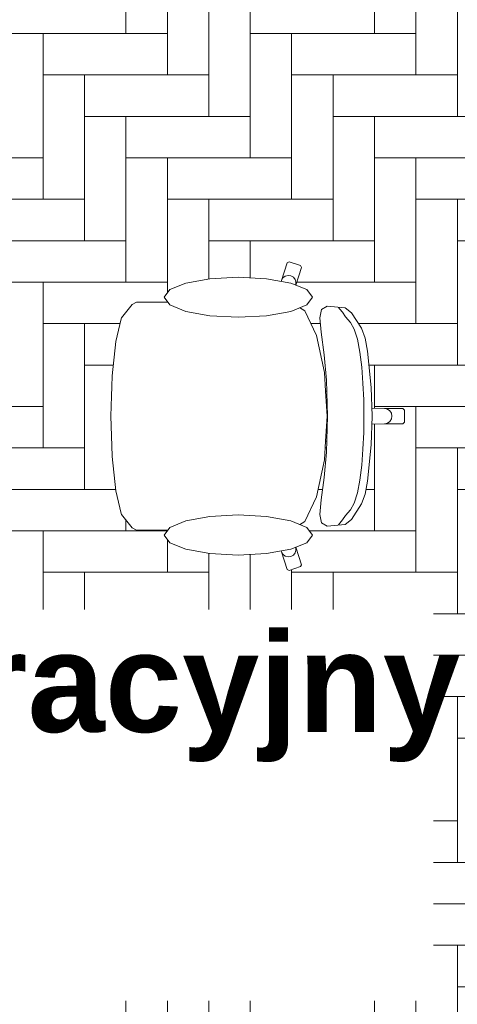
# Model space of a CAD drawing. Header units: millimetres. Extents: x 7523222 to 7678971, y 5352079 to 5786624.
# Tile 74 of 92: x 7561200 to 7562081, y 5775574 to 5777553. Entities that reach past the tile are written whole.
import ezdxf

# ---------------------------------------------------------------- set-up
doc = ezdxf.new("R2010")
doc.units = ezdxf.units.MM
doc.header["$MEASUREMENT"] = 0
doc.linetypes.add('Wipeout_Contour', pattern=[1000, 0, -1000])
for name, color, linetype in [('Nowe_2025-08-14 Strefy', 7, 'Continuous'), ('Nowe_299-A Wymiary opisy PB', 7, 'Continuous'), ('Nowe_320-W Umeblowanie', 7, 'Continuous')]:
    doc.layers.add(name, color=color, linetype=linetype)
for name, color, linetype, lineweight, true_color in [('Nowe_2025-08-14 Strefy_Nr_pióra__234', 7, 'Continuous', 0, 0xe8e8e8), ('Nowe_299-A Wymiary opisy PB_Nr_pióra__45', 7, 'Continuous', 15, 0x40a5ff), ('Nowe_299-A Wymiary opisy PB_Nr_pióra__85', 7, 'Continuous', 13, 0x80c2ff)]:
    doc.layers.add(name, color=color, linetype=linetype, lineweight=lineweight, true_color=true_color)
for name, color, linetype, lineweight in [('Nowe_299-A Wymiary opisy PB_Nr_pióra__6', 5, 'Continuous', 13), ('Nowe_320-W Umeblowanie_Nr_pióra__2', 8, 'Continuous', 13), ('Nowe_Metryczki pomieszczeń Archicada_Nr_pióra__6', 5, 'Continuous', 13)]:
    doc.layers.add(name, color=color, linetype=linetype, lineweight=lineweight)
doc.styles.add('STYL_AUTOMATYCZNY_1', font='arial.ttf')
doc.styles.add('STYL_AUTOMATYCZNY_2', font='arial.ttf')
doc.dimstyles.new('STYL_AUTOMATYCZNY__1', dxfattribs={"dimtxt": 200, "dimasz": 95, "dimexe": 0.18, "dimexo": 0.0625, "dimgap": 0, "dimtad": 1, "dimdec": 1, "dimlfac": 0.1, "dimzin": 0, "dimdsep": 46, "dimtxsty": 'STYL_AUTOMATYCZNY_2', "dimblk": 'ARROWHEAD_2', "dimblk1": 'ARROWHEAD_2', "dimblk2": 'ARROWHEAD_2', "dimcen": 0.09, "dimclrd": 256, "dimclre": 256, "dimclrt": 5, "dimadec": 1, "dimazin": 0, "dimtfac": 1, "dimtdec": 4, "dimtmove": 0, "dimatfit": 3, "dimfxl": 0, "dimtolj": 1, "dimtzin": 0, "dimarcsym": 0})
doc.dimstyles.new('STYL_AUTOMATYCZNY__2', dxfattribs={"dimtxt": 200, "dimasz": 95, "dimexe": 0.18, "dimexo": 0.0625, "dimgap": 0, "dimtad": 1, "dimtih": 1, "dimtoh": 1, "dimdec": 1, "dimlfac": 0.1, "dimzin": 0, "dimdsep": 46, "dimtxsty": 'STYL_AUTOMATYCZNY_2', "dimblk": 'ARROWHEAD_2', "dimblk1": 'ARROWHEAD_2', "dimblk2": 'ARROWHEAD_2', "dimcen": 0.09, "dimclrd": 256, "dimclre": 256, "dimclrt": 5, "dimadec": 1, "dimazin": 0, "dimtfac": 1, "dimtdec": 4, "dimtmove": 0, "dimatfit": 3, "dimfxl": 0, "dimtolj": 1, "dimtzin": 0, "dimarcsym": 0})

# ---------------------------------------------------------------- blocks, each defined once
blk = doc.blocks.new('Pokój administracyjny__4', base_point=(7560576.3, 5775974))
at = {"color": 254, "linetype": 'Wipeout_Contour', "lineweight": 0, "ltscale": 38057500.90258326}
blk.add_wipeout([(7557675.4, 5777738.7), (7557675.4, 5773298.8), (7563436.7, 5773298.8), (7563440.8, 5779362.7)], dxfattribs=at).dxf.layer = 'Nowe_2025-08-14 Strefy'
at = {"layer": 'Nowe_2025-08-14 Strefy_Nr_pióra__234', "linetype": 'Continuous', "lineweight": 0, "true_color": 0xe8e8e8}
h = blk.add_hatch(dxfattribs=at)
h.set_pattern_fill('Posadzka_z_cegieł_na_rąb', color=254, style=0, pattern_type=2)
h.set_pattern_definition([(0, (7560247.15, 5774942.06), (0, 499.98), [333.32, -166.66]), (0, (7560163.8, 5775025.4), (0, 499.98), [333.32, -166.66]), (0, (7560080.5, 5775108.7), (0, 499.98), [333.32, -166.66]), (0, (7559997.16, 5775192.05), (0, 499.98), [333.32, -166.66]), (0, (7559913.83, 5775275.4), (0, 499.98), [333.32, -166.66]), (0, (7559830.5, 5775358.7), (0, 499.98), [333.32, -166.66]), (90, (7560497.14, 5774942.06), (-499.98, 0), [333.32, -166.66]), (90, (7560413.8, 5775025.4), (-499.98, 0), [333.32, -166.66]), (90, (7560330.5, 5775108.7), (-499.98, 0), [333.32, -166.66]), (90, (7560247.15, 5775192.05), (-499.98, 0), [333.32, -166.66]), (90, (7560163.8, 5775275.4), (-499.98, 0), [333.32, -166.66]), (90, (7560080.5, 5775358.7), (-499.98, 0), [333.32, -166.66])])
h.paths.add_polyline_path([(7557675.4, 5777738.7), (7557675.4, 5773298.8), (7563436.7, 5773298.8), (7563440.8, 5779362.7)])
at = {"color": 254, "linetype": 'Wipeout_Contour', "lineweight": 0, "ltscale": 38057680.73991977}
blk.add_wipeout([(7559120.6, 5776366.9), (7559120.6, 5775581.2), (7562032.1, 5775581.2), (7562032.1, 5776366.9)], dxfattribs=at).dxf.layer = 'Nowe_2025-08-14 Strefy'
at = {"layer": 'Nowe_Metryczki pomieszczeń Archicada_Nr_pióra__6', "color": 5, "lineweight": 13, "insert": (7559120.6, 5776321.2), "char_height": 200, "attachment_point": 1, "style": 'STYL_AUTOMATYCZNY_1'}
blk.add_mtext('\\A1;{\\pql;\\pt0,600;\\fArial|b1|i0|c238|p0;\\W1.000000;Pokój administracyjny\\fArial|b1|i0|c238|p0;\\W1.000000;\\A1{\\H.66x;\\S^  ;}\\fArial|b1|i0|c238|p0;\\W1.000000;\\fArial|b1|i0|c238|p0;\\W1.000000;\\A1{\\H.66x;\\S^  ;}}', dxfattribs=at)
blk = doc.blocks.new('Biblioteka__8', base_point=(7556690.6, 5767524.6))
at = {"color": 254, "linetype": 'Wipeout_Contour', "lineweight": 0, "ltscale": 123630718.2130608}
blk.add_wipeout([(7547543, 5764885.4), (7559957.3, 5761392.5), (7560014.5, 5761595.8), (7563422.9, 5765680.5), (7569072.9, 5765680.5), (7569070.3, 5773058.8), (7565093.2, 5773058.8), (7565093.2, 5776112.5), (7563676.7, 5776112.5), (7563676.7, 5773058.8), (7551520.5, 5773058.8), (7549865, 5773043.1), (7547530.7, 5773043.1)], dxfattribs=at).dxf.layer = 'Nowe_2025-08-14 Strefy'
blk = doc.blocks.new('Zestaw biurowy_ liniowy 27[93]', base_point=(7560579, 5777506.2))
at = {"color": 254, "linetype": 'Wipeout_Contour', "lineweight": 0, "ltscale": 275960200.2875348}
blk.add_wipeout([(7561502.2, 5776985.5), (7561466.1, 5776985.5), (7561435.1, 5776985.5), (7561426.5, 5776981), (7561405.3, 5776954.2), (7561404.5, 5776952), (7561393.8, 5776906.1), (7561386.6, 5776837.3), (7561386.5, 5776836.3), (7561384, 5776756.2), (7561974, 5776756.2), (7561974, 5776768.3), (7561971.1, 5776771.3), (7561934.2, 5776771.3), (7561884.3, 5776773.1), (7561884.3, 5776806.5), (7561854.4, 5776806.5), (7561815.7, 5776806.5), (7561813.3, 5776844), (7561797.4, 5776918.4), (7561773.6, 5776968.1), (7561745.8, 5776985.4), (7561755.5, 5777019.6), (7561766.9, 5777055), (7561764.9, 5777058.8), (7561742.2, 5777066.2), (7561738.4, 5777064.3), (7561727, 5777028.9), (7561711.3, 5776985.5)], dxfattribs=at).dxf.layer = 'Nowe_320-W Umeblowanie'
at = {"layer": 'Nowe_320-W Umeblowanie_Nr_pióra__2', "color": 8, "linetype": 'Continuous', "lineweight": 13}
for p, q in [((7561727, 5777028.9), (7561738.4, 5777064.3)), ((7561738.4, 5777064.3), (7561742.2, 5777066.2)), ((7561742.2, 5777066.2), (7561764.9, 5777058.8)), ((7561766.9, 5777055), (7561755.5, 5777019.6)), ((7561764.9, 5777058.8), (7561766.9, 5777055)), ((7561727, 5777028.9), (7561729.9, 5777034)), ((7561729.9, 5777034), (7561734.4, 5777037.7)), ((7561734.4, 5777037.7), (7561740.1, 5777039.3)), ((7561740.1, 5777039.3), (7561745.8, 5777038.6)), ((7561745.8, 5777038.6), (7561750.9, 5777035.7)), ((7561750.9, 5777035.7), (7561754.6, 5777031.1)), ((7561711.3, 5776985.5), (7561727, 5777028.9)), ((7561755.5, 5777019.6), (7561745.8, 5776985.4)), ((7561754.6, 5777031.1), (7561756.1, 5777025.4)), ((7561756.1, 5777025.4), (7561755.5, 5777019.6)), ((7561405.3, 5776954.2), (7561426.5, 5776981)), ((7561426.5, 5776981), (7561435.1, 5776985.5)), ((7561435.1, 5776985.5), (7561466.1, 5776985.5)), ((7561466.1, 5776985.5), (7561502.2, 5776985.5)), ((7561502.2, 5776985.5), (7561711.3, 5776985.5)), ((7561745.6, 5776985.5), (7561711.3, 5776985.5)), ((7561745.6, 5776985.5), (7561745.8, 5776985.4)), ((7561745.8, 5776985.4), (7561773.6, 5776968.1)), ((7561404.5, 5776952), (7561405.3, 5776954.2)), ((7561773.6, 5776968.1), (7561797.4, 5776918.4)), ((7561393.8, 5776906.1), (7561404.5, 5776952)), ((7561797.4, 5776918.4), (7561813.3, 5776844)), ((7561386.6, 5776837.3), (7561393.8, 5776906.1)), ((7561386.5, 5776836.3), (7561386.6, 5776837.3)), ((7561813.3, 5776844), (7561815.7, 5776806.5)), ((7561815.7, 5776806.5), (7561854.4, 5776806.5)), ((7561854.4, 5776806.5), (7561884.3, 5776806.5)), ((7561884.3, 5776806.5), (7561884.3, 5776773.1)), ((7561884.3, 5776773.1), (7561934.2, 5776771.3)), ((7561934.2, 5776771.3), (7561939.9, 5776770.2)), ((7561934.2, 5776771.3), (7561971.1, 5776771.3)), ((7561939.9, 5776770.2), (7561944.7, 5776766.9)), ((7561971.1, 5776771.3), (7561974, 5776768.3))]:
    blk.add_line(p, q, dxfattribs=at)
at = {"color": 254, "linetype": 'Wipeout_Contour', "lineweight": 0, "ltscale": 275954733.2589784}
blk.add_wipeout([(7561502.2, 5776527), (7561711.3, 5776527), (7561727, 5776483.6), (7561738.4, 5776448.2), (7561742.2, 5776446.2), (7561764.9, 5776453.7), (7561766.9, 5776457.5), (7561755.5, 5776492.9), (7561745.8, 5776527.1), (7561773.6, 5776544.4), (7561797.4, 5776594.1), (7561813.3, 5776668.5), (7561815.7, 5776705.9), (7561854.4, 5776705.9), (7561884.3, 5776705.9), (7561884.3, 5776739.3), (7561934.2, 5776741.1), (7561971.1, 5776741.1), (7561974, 5776744.2), (7561974, 5776756.2), (7561384, 5776756.2), (7561386.5, 5776676.2), (7561386.6, 5776675.1), (7561393.8, 5776606.4), (7561404.5, 5776560.4), (7561405.3, 5776558.3), (7561426.5, 5776531.5), (7561435.1, 5776527), (7561466.1, 5776527)], dxfattribs=at).dxf.layer = 'Nowe_320-W Umeblowanie'
at = {"layer": 'Nowe_320-W Umeblowanie_Nr_pióra__2', "color": 8, "linetype": 'Continuous', "lineweight": 13}
for p, q in [((7561384, 5776756.2), (7561386.5, 5776836.3)), ((7561815.7, 5776806.5), (7561818.9, 5776756.2)), ((7561384, 5776756.2), (7561386.5, 5776676.2)), ((7561815.7, 5776705.9), (7561818.9, 5776756.2)), ((7561884.3, 5776773.1), (7561884.3, 5776756.2)), ((7561884.3, 5776739.3), (7561884.3, 5776756.2)), ((7561944.7, 5776766.9), (7561948, 5776762)), ((7561948, 5776762), (7561949.1, 5776756.2)), ((7561948, 5776750.5), (7561949.1, 5776756.2)), ((7561974, 5776768.3), (7561974, 5776756.2)), ((7561974, 5776744.2), (7561974, 5776756.2)), ((7561884.3, 5776739.3), (7561934.2, 5776741.1)), ((7561884.3, 5776705.9), (7561884.3, 5776739.3)), ((7561934.2, 5776741.1), (7561939.9, 5776742.3)), ((7561934.2, 5776741.1), (7561971.1, 5776741.1)), ((7561939.9, 5776742.3), (7561944.7, 5776745.6)), ((7561944.7, 5776745.6), (7561948, 5776750.5)), ((7561971.1, 5776741.1), (7561974, 5776744.2)), ((7561813.3, 5776668.5), (7561815.7, 5776705.9)), ((7561815.7, 5776705.9), (7561854.4, 5776705.9)), ((7561854.4, 5776705.9), (7561884.3, 5776705.9)), ((7561386.5, 5776676.2), (7561386.6, 5776675.1)), ((7561386.6, 5776675.1), (7561393.8, 5776606.4)), ((7561797.4, 5776594.1), (7561813.3, 5776668.5)), ((7561393.8, 5776606.4), (7561404.5, 5776560.4)), ((7561773.6, 5776544.4), (7561797.4, 5776594.1)), ((7561404.5, 5776560.4), (7561405.3, 5776558.3)), ((7561405.3, 5776558.3), (7561426.5, 5776531.5)), ((7561745.8, 5776527.1), (7561773.6, 5776544.4)), ((7561426.5, 5776531.5), (7561435.1, 5776527)), ((7561435.1, 5776527), (7561466.1, 5776527)), ((7561466.1, 5776527), (7561502.2, 5776527)), ((7561502.2, 5776527), (7561711.3, 5776527)), ((7561745.6, 5776527), (7561711.3, 5776527)), ((7561711.3, 5776527), (7561727, 5776483.6)), ((7561745.6, 5776527), (7561745.8, 5776527.1)), ((7561755.5, 5776492.9), (7561745.8, 5776527.1)), ((7561727, 5776483.6), (7561729.9, 5776478.4)), ((7561727, 5776483.6), (7561738.4, 5776448.2)), ((7561729.9, 5776478.4), (7561734.4, 5776474.8)), ((7561750.9, 5776476.8), (7561754.6, 5776481.4)), ((7561754.6, 5776481.4), (7561756.1, 5776487.1)), ((7561756.1, 5776487.1), (7561755.5, 5776492.9)), ((7561766.9, 5776457.5), (7561755.5, 5776492.9)), ((7561734.4, 5776474.8), (7561740.1, 5776473.2)), ((7561740.1, 5776473.2), (7561745.8, 5776473.9)), ((7561745.8, 5776473.9), (7561750.9, 5776476.8)), ((7561738.4, 5776448.2), (7561742.2, 5776446.2)), ((7561742.2, 5776446.2), (7561764.9, 5776453.7)), ((7561764.9, 5776453.7), (7561766.9, 5776457.5))]:
    blk.add_line(p, q, dxfattribs=at)
at = {"color": 254, "linetype": 'Wipeout_Contour', "lineweight": 0, "ltscale": 152254164.9751193}
blk.add_wipeout([(7561640, 5777035.5), (7561583, 5777032.4), (7561534.6, 5777023.7), (7561502.3, 5777010.6), (7561491, 5776995.2), (7561502.3, 5776979.8), (7561534.6, 5776966.8), (7561583, 5776958), (7561640, 5776955), (7561697, 5776958), (7561745.4, 5776966.8), (7561777.7, 5776979.8), (7561789, 5776995.2), (7561777.7, 5777010.6), (7561745.4, 5777023.7), (7561697, 5777032.4)], dxfattribs=at).dxf.layer = 'Nowe_320-W Umeblowanie'
at = {"layer": 'Nowe_320-W Umeblowanie_Nr_pióra__2', "color": 8, "linetype": 'Continuous', "lineweight": 13, "flags": 128}
blk.add_lwpolyline([(7561640, 5777035.5), (7561697, 5777032.4), (7561745.4, 5777023.7), (7561777.7, 5777010.6), (7561789, 5776995.2), (7561777.7, 5776979.8), (7561745.4, 5776966.8), (7561697, 5776958), (7561640, 5776955), (7561583, 5776958), (7561534.6, 5776966.8), (7561502.3, 5776979.8), (7561491, 5776995.2), (7561502.3, 5777010.6), (7561534.6, 5777023.7), (7561583, 5777032.4)], close=True, dxfattribs=at)
at = {"color": 254, "linetype": 'Wipeout_Contour', "lineweight": 0, "ltscale": 133223888.5832896}
blk.add_wipeout([(7561907.1, 5776813.7), (7561900.1, 5776886.9), (7561895.3, 5776912.8), (7561888.1, 5776932.8), (7561868, 5776963.8), (7561854.8, 5776974.3), (7561818.7, 5776977.6), (7561807.2, 5776970.9), (7561804.1, 5776953.7), (7561806.7, 5776924.8), (7561812.5, 5776879.5), (7561817.2, 5776828.5), (7561819.5, 5776756.2), (7561909.3, 5776756.2)], dxfattribs=at).dxf.layer = 'Nowe_320-W Umeblowanie'
at = {"color": 254, "linetype": 'Wipeout_Contour', "lineweight": 0, "ltscale": 152249521.9528244}
blk.add_wipeout([(7561640, 5776477), (7561697, 5776480), (7561745.4, 5776488.8), (7561777.7, 5776501.8), (7561789, 5776517.2), (7561777.7, 5776532.6), (7561745.4, 5776545.7), (7561697, 5776554.4), (7561640, 5776557.5), (7561583, 5776554.4), (7561534.6, 5776545.7), (7561502.3, 5776532.6), (7561491, 5776517.2), (7561502.3, 5776501.8), (7561534.6, 5776488.8), (7561583, 5776480)], dxfattribs=at).dxf.layer = 'Nowe_320-W Umeblowanie'
at = {"layer": 'Nowe_320-W Umeblowanie_Nr_pióra__2', "color": 8, "linetype": 'Continuous', "lineweight": 13}
for p, q in [((7561807.2, 5776970.9), (7561818.7, 5776977.6)), ((7561818.7, 5776977.6), (7561854.8, 5776974.3)), ((7561844.3, 5776971.2), (7561841.6, 5776975)), ((7561854.8, 5776974.3), (7561868, 5776963.8)), ((7561804.1, 5776953.7), (7561807.2, 5776970.9)), ((7561806.7, 5776924.8), (7561804.1, 5776953.7)), ((7561849.4, 5776965), (7561844.3, 5776971.2)), ((7561855.6, 5776956), (7561849.4, 5776965)), ((7561865.6, 5776944.3), (7561855.6, 5776956)), ((7561868, 5776963.8), (7561888.1, 5776932.8)), ((7561873.3, 5776931.1), (7561865.6, 5776944.3)), ((7561812.5, 5776879.5), (7561806.7, 5776924.8)), ((7561879.6, 5776910.7), (7561873.3, 5776931.1)), ((7561888.1, 5776932.8), (7561895.3, 5776912.8)), ((7561884.5, 5776884.8), (7561879.6, 5776910.7)), ((7561895.3, 5776912.8), (7561900.1, 5776886.9)), ((7561817.2, 5776828.5), (7561812.5, 5776879.5)), ((7561888.2, 5776854.8), (7561884.5, 5776884.8)), ((7561900.1, 5776886.9), (7561907.1, 5776813.7)), ((7561890.8, 5776822.3), (7561888.2, 5776854.8)), ((7561892.2, 5776789), (7561890.8, 5776822.3))]:
    blk.add_line(p, q, dxfattribs=at)
at = {"layer": 'Nowe_320-W Umeblowanie_Nr_pióra__2', "color": 8, "linetype": 'Continuous', "lineweight": 13, "flags": 128}
blk.add_lwpolyline([(7561640, 5776477), (7561697, 5776480), (7561745.4, 5776488.8), (7561777.7, 5776501.8), (7561789, 5776517.2), (7561777.7, 5776532.6), (7561745.4, 5776545.7), (7561697, 5776554.4), (7561640, 5776557.5), (7561583, 5776554.4), (7561534.6, 5776545.7), (7561502.3, 5776532.6), (7561491, 5776517.2), (7561502.3, 5776501.8), (7561534.6, 5776488.8), (7561583, 5776480)], close=True, dxfattribs=at)
at = {"color": 254, "linetype": 'Wipeout_Contour', "lineweight": 0, "ltscale": 133221525.4522616}
blk.add_wipeout([(7561907.1, 5776698.7), (7561909.3, 5776756.2), (7561819.5, 5776756.2), (7561817.2, 5776683.9), (7561812.5, 5776633), (7561806.7, 5776587.7), (7561804.1, 5776558.8), (7561807.2, 5776541.6), (7561818.7, 5776534.8), (7561854.8, 5776538.1), (7561868, 5776548.7), (7561888.1, 5776579.7), (7561895.3, 5776599.6), (7561900.1, 5776625.5)], dxfattribs=at).dxf.layer = 'Nowe_320-W Umeblowanie'
at = {"layer": 'Nowe_320-W Umeblowanie_Nr_pióra__2', "color": 8, "linetype": 'Continuous', "lineweight": 13}
for p, q in [((7561819.5, 5776756.2), (7561817.2, 5776828.5)), ((7561907.1, 5776813.7), (7561909.3, 5776756.2)), ((7561892.7, 5776756.2), (7561892.2, 5776789)), ((7561819.5, 5776756.2), (7561817.2, 5776683.9)), ((7561892.7, 5776756.2), (7561892.2, 5776723.5)), ((7561907.1, 5776698.7), (7561909.3, 5776756.2)), ((7561892.2, 5776723.5), (7561890.8, 5776690.1)), ((7561900.1, 5776625.5), (7561907.1, 5776698.7)), ((7561817.2, 5776683.9), (7561812.5, 5776633)), ((7561890.8, 5776690.1), (7561888.2, 5776657.7)), ((7561888.2, 5776657.7), (7561884.5, 5776627.7)), ((7561812.5, 5776633), (7561806.7, 5776587.7)), ((7561884.5, 5776627.7), (7561879.6, 5776601.8)), ((7561895.3, 5776599.6), (7561900.1, 5776625.5)), ((7561879.6, 5776601.8), (7561873.3, 5776581.4)), ((7561888.1, 5776579.7), (7561895.3, 5776599.6)), ((7561806.7, 5776587.7), (7561804.1, 5776558.8)), ((7561873.3, 5776581.4), (7561865.6, 5776568.2)), ((7561868, 5776548.7), (7561888.1, 5776579.7)), ((7561804.1, 5776558.8), (7561807.2, 5776541.6)), ((7561865.6, 5776568.2), (7561855.6, 5776556.5)), ((7561807.2, 5776541.6), (7561818.7, 5776534.8)), ((7561818.7, 5776534.8), (7561854.8, 5776538.1)), ((7561844.3, 5776541.2), (7561841.6, 5776537.5)), ((7561849.4, 5776547.5), (7561844.3, 5776541.2)), ((7561855.6, 5776556.5), (7561849.4, 5776547.5)), ((7561854.8, 5776538.1), (7561868, 5776548.7))]:
    blk.add_line(p, q, dxfattribs=at)
blk = doc.blocks.new('*D278', base_point=(6982742.1, 5361781.8))
at = {"layer": 'Nowe_299-A Wymiary opisy PB_Nr_pióra__45', "color": 161, "linetype": 'Continuous', "lineweight": 15, "true_color": 0x40a5ff}
for p, q in [((7524916.3, 5758993), (7524844.1, 5758868)), ((7569194.2, 5758868), (7569266.4, 5758993))]:
    blk.add_line(p, q, dxfattribs=at)
at = {"layer": 'Nowe_299-A Wymiary opisy PB_Nr_pióra__85', "color": 151, "linetype": 'Continuous', "lineweight": 13, "true_color": 0x80c2ff}
for p, q in [((7524880.2, 5758836.7), (7524880.2, 5759024.2)), ((7569230.3, 5758836.7), (7569230.3, 5759024.2)), ((7524819, 5758930.5), (7524880.2, 5758930.5)), ((7524880.2, 5758930.5), (7569230.3, 5758930.5)), ((7569230.3, 5758930.5), (7569291.4, 5758930.5))]:
    blk.add_line(p, q, dxfattribs=at)
at = {"layer": 'Nowe_299-A Wymiary opisy PB_Nr_pióra__6', "color": 5, "lineweight": 13, "insert": (7546712, 5758970.5), "char_height": 200, "attachment_point": 7, "style": 'STYL_AUTOMATYCZNY_2'}
blk.add_mtext('\\A1;{\\pql;\\fArial|b0|i0|c238|p0;\\W1.000000;4\xa0435}', dxfattribs=at)
blk = doc.blocks.new('ARROWHEAD_2')
at = {"color": 0, "linetype": 'Continuous', "lineweight": 0}
for p, q in [((-0.378, -0.655), (0.378, 0.655)), ((0, 0), (-1, 0))]:
    blk.add_line(p, q, dxfattribs=at)
blk = doc.blocks.new('*D301', base_point=(6982742.1, 5361781.8))
at = {"layer": 'Nowe_299-A Wymiary opisy PB_Nr_pióra__45', "color": 161, "linetype": 'Continuous', "lineweight": 15, "true_color": 0x40a5ff}
for p, q in [((7557596.5, 5781305.8), (7557524.3, 5781180.8)), ((7563596.8, 5781305.8), (7563524.7, 5781180.8))]:
    blk.add_line(p, q, dxfattribs=at)
at = {"layer": 'Nowe_299-A Wymiary opisy PB_Nr_pióra__85', "color": 151, "linetype": 'Continuous', "lineweight": 13, "true_color": 0x80c2ff}
for p, q in [((7557560.4, 5781149.5), (7557560.4, 5781337)), ((7563560.7, 5781149.5), (7563560.7, 5781337)), ((7557560.4, 5781243.3), (7563560.7, 5781243.3))]:
    blk.add_line(p, q, dxfattribs=at)
at = {"layer": 'Nowe_299-A Wymiary opisy PB_Nr_pióra__6', "color": 5, "lineweight": 13, "insert": (7560331.7, 5781283.3), "char_height": 200, "attachment_point": 7, "style": 'STYL_AUTOMATYCZNY_2'}
blk.add_mtext('\\A1;{\\pql;\\fArial|b0|i0|c238|p0;\\W1.000000;600}', dxfattribs=at)
blk = doc.blocks.new('*D303', base_point=(6982742.1, 5361781.8))
at = {"layer": 'Nowe_299-A Wymiary opisy PB_Nr_pióra__45', "color": 161, "linetype": 'Continuous', "lineweight": 15, "true_color": 0x40a5ff}
for p, q in [((7524916.3, 5780885.3), (7524844.1, 5780760.3)), ((7569194.2, 5780760.3), (7569266.4, 5780885.3))]:
    blk.add_line(p, q, dxfattribs=at)
at = {"layer": 'Nowe_299-A Wymiary opisy PB_Nr_pióra__85', "color": 151, "linetype": 'Continuous', "lineweight": 13, "true_color": 0x80c2ff}
for p, q in [((7524880.2, 5780729.1), (7524880.2, 5780916.6)), ((7569230.3, 5780729.1), (7569230.3, 5780916.6)), ((7524819, 5780822.8), (7524880.2, 5780822.8)), ((7524880.2, 5780822.8), (7569230.3, 5780822.8)), ((7569230.3, 5780822.8), (7569291.4, 5780822.8))]:
    blk.add_line(p, q, dxfattribs=at)
at = {"layer": 'Nowe_299-A Wymiary opisy PB_Nr_pióra__6', "color": 5, "lineweight": 13, "insert": (7546712, 5780862.8), "char_height": 200, "attachment_point": 7, "style": 'STYL_AUTOMATYCZNY_2'}
blk.add_mtext('\\A1;{\\pql;\\fArial|b0|i0|c238|p0;\\W1.000000;4\xa0435}', dxfattribs=at)
blk = doc.blocks.new('*D307', base_point=(6982742.1, 5361781.8))
at = {"layer": 'Nowe_299-A Wymiary opisy PB_Nr_pióra__45', "color": 161, "linetype": 'Continuous', "lineweight": 15, "true_color": 0x40a5ff}
for p, q in [((7545596, 5780443.6), (7545523.8, 5780318.6)), ((7569194.2, 5780318.6), (7569266.4, 5780443.6))]:
    blk.add_line(p, q, dxfattribs=at)
at = {"layer": 'Nowe_299-A Wymiary opisy PB_Nr_pióra__85', "color": 151, "linetype": 'Continuous', "lineweight": 13, "true_color": 0x80c2ff}
for p, q in [((7545559.9, 5780287.4), (7545559.9, 5780474.9)), ((7569230.3, 5780287.4), (7569230.3, 5780474.9)), ((7545559.9, 5780381.1), (7569230.3, 5780381.1)), ((7569230.3, 5780381.1), (7569291.4, 5780381.1))]:
    blk.add_line(p, q, dxfattribs=at)
at = {"layer": 'Nowe_299-A Wymiary opisy PB_Nr_pióra__6', "color": 5, "lineweight": 13, "insert": (7557051.9, 5780421.1), "char_height": 200, "attachment_point": 7, "style": 'STYL_AUTOMATYCZNY_2'}
blk.add_mtext('\\A1;{\\pql;\\fArial|b0|i0|c238|p0;\\W1.000000;2\xa0367}', dxfattribs=at)
blk = doc.blocks.new('*D312', base_point=(6982742.1, 5361781.8))
at = {"layer": 'Nowe_299-A Wymiary opisy PB_Nr_pióra__45', "color": 161, "linetype": 'Continuous', "lineweight": 15, "true_color": 0x40a5ff}
for p, q in [((7545596.5, 5780001.9), (7545524.3, 5779876.9)), ((7563596.8, 5780001.9), (7563524.7, 5779876.9))]:
    blk.add_line(p, q, dxfattribs=at)
at = {"layer": 'Nowe_299-A Wymiary opisy PB_Nr_pióra__85', "color": 151, "linetype": 'Continuous', "lineweight": 13, "true_color": 0x80c2ff}
for p, q in [((7545560.4, 5779845.6), (7545560.4, 5780033.1)), ((7563560.7, 5779845.6), (7563560.7, 5780033.1)), ((7545560.4, 5779939.4), (7563560.7, 5779939.4))]:
    blk.add_line(p, q, dxfattribs=at)
at = {"layer": 'Nowe_299-A Wymiary opisy PB_Nr_pióra__6', "color": 5, "lineweight": 13, "insert": (7554217.4, 5779979.4), "char_height": 200, "attachment_point": 7, "style": 'STYL_AUTOMATYCZNY_2'}
blk.add_mtext('\\A1;{\\pql;\\fArial|b0|i0|c238|p0;\\W1.000000;1\xa0800}', dxfattribs=at)
blk = doc.blocks.new('*D318', base_point=(6982742.1, 5361781.8))
at = {"layer": 'Nowe_299-A Wymiary opisy PB_Nr_pióra__45', "color": 161, "linetype": 'Continuous', "lineweight": 15, "true_color": 0x40a5ff}
for p, q in [((7534940.3, 5779099.5), (7534815.3, 5779171.7)), ((7534815.3, 5773211.9), (7534940.3, 5773139.7))]:
    blk.add_line(p, q, dxfattribs=at)
at = {"layer": 'Nowe_299-A Wymiary opisy PB_Nr_pióra__85', "color": 151, "linetype": 'Continuous', "lineweight": 13, "true_color": 0x80c2ff}
for p, q in [((7534877.8, 5779135.6), (7534877.8, 5779196.7)), ((7534971.5, 5779135.6), (7534784, 5779135.6)), ((7534877.8, 5773175.8), (7534877.8, 5779135.6)), ((7534971.5, 5773175.8), (7534784, 5773175.8))]:
    blk.add_line(p, q, dxfattribs=at)
at = {"layer": 'Nowe_299-A Wymiary opisy PB_Nr_pióra__6', "color": 5, "lineweight": 13, "insert": (7534837.8, 5775926.9), "char_height": 200, "attachment_point": 7, "rotation": 90, "style": 'STYL_AUTOMATYCZNY_2'}
blk.add_mtext('\\A1;{\\pql;\\fArial|b0|i0|c238|p0;\\W1.000000;596}', dxfattribs=at)
blk = doc.blocks.new('*D319', base_point=(6982742.1, 5361781.8))
at = {"layer": 'Nowe_299-A Wymiary opisy PB_Nr_pióra__45', "color": 161, "linetype": 'Continuous', "lineweight": 15, "true_color": 0x40a5ff}
for p, q in [((7535428, 5779409.5), (7535303, 5779481.7)), ((7535303, 5760261.7), (7535428, 5760189.5))]:
    blk.add_line(p, q, dxfattribs=at)
at = {"layer": 'Nowe_299-A Wymiary opisy PB_Nr_pióra__85', "color": 151, "linetype": 'Continuous', "lineweight": 13, "true_color": 0x80c2ff}
for p, q in [((7535365.5, 5779445.6), (7535365.5, 5779506.7)), ((7535459.3, 5779445.6), (7535271.8, 5779445.6)), ((7535365.5, 5760225.6), (7535365.5, 5779445.6)), ((7535459.3, 5760225.6), (7535271.8, 5760225.6)), ((7535365.5, 5760164.5), (7535365.5, 5760225.6))]:
    blk.add_line(p, q, dxfattribs=at)
at = {"layer": 'Nowe_299-A Wymiary opisy PB_Nr_pióra__6', "color": 5, "lineweight": 13, "insert": (7535325.5, 5769492.4), "char_height": 200, "attachment_point": 7, "rotation": 90, "style": 'STYL_AUTOMATYCZNY_2'}
blk.add_mtext('\\A1;{\\pql;\\fArial|b0|i0|c238|p0;\\W1.000000;1\xa0922}', dxfattribs=at)

msp = doc.modelspace()

# ---------------------------------------------------------------- block references
at = {"layer": 'Nowe_2025-08-14 Strefy', "color": 5, "linetype": 'Continuous', "lineweight": 13}
msp.add_blockref('Pokój administracyjny__4', (7560576.33, 5775974.04), dxfattribs=at)

# ---------------------------------------------------------------- next in the draw order: block references
msp.add_blockref('Biblioteka__8', (7556690.63, 5767524.64), dxfattribs=at)

# ---------------------------------------------------------------- next in the draw order: block references
at = {"layer": 'Nowe_320-W Umeblowanie', "color": 8, "linetype": 'Continuous', "lineweight": 13}
msp.add_blockref('Zestaw biurowy_ liniowy 27[93]', (7560579.04, 5777506.23), dxfattribs=at)

# ---------------------------------------------------------------- next in the draw order: dimensions: what is measured, and where the dimension line sits
at = {"layer": 'Nowe_299-A Wymiary opisy PB', "color": 151, "linetype": 'Continuous', "lineweight": 13, "true_color": 0x80c2ff}
for base, p1, p2, picture, middle in [((7563560.74, 5781243.28), (7557560.37, 5758403.44), (7563560.74, 5758403.44), '*D301', (7560560.05, 5781383.28)), ((7569230.3, 5780822.85), (7524880.17, 5779396.83), (7569230.3, 5760225.61), '*D303', (7547055.13, 5780962.85)), ((7569230.3, 5780381.12), (7545559.88, 5765440.75), (7569230.3, 5760225.61), '*D307', (7557394.99, 5780521.12)), ((7563560.74, 5779939.4), (7545560.43, 5765440.72), (7563560.74, 5760225.61), '*D312', (7554560.48, 5780079.4)), ((7569230.3, 5758930.48), (7524880.17, 5779396.83), (7569230.3, 5760225.61), '*D278', (7547055.13, 5759070.48))]:
    dim = msp.add_linear_dim(base=base, p1=p1, p2=p2, dimstyle='STYL_AUTOMATYCZNY__2', dxfattribs=at)
    dim.commit()
    dim.dimension.update_dxf_attribs({"geometry": picture, "text_midpoint": middle, "dimtype": 160})
for base, p1, p2, picture, middle in [((7535365.51, 5779445.61), (7569230.3, 5760225.61), (7569230.3, 5779445.61), '*D319', (7535225.51, 5769835.5)), ((7534877.77, 5779135.61), (7571131, 5773175.82), (7571131, 5779135.61), '*D318', (7534737.77, 5776155.21))]:
    dim = msp.add_linear_dim(base=base, p1=p1, p2=p2, angle=90, dimstyle='STYL_AUTOMATYCZNY__1', dxfattribs=at)
    dim.commit()
    dim.dimension.update_dxf_attribs({"geometry": picture, "text_midpoint": middle, "dimtype": 160, "text_rotation": 90})

doc.saveas('drawing.dxf')
